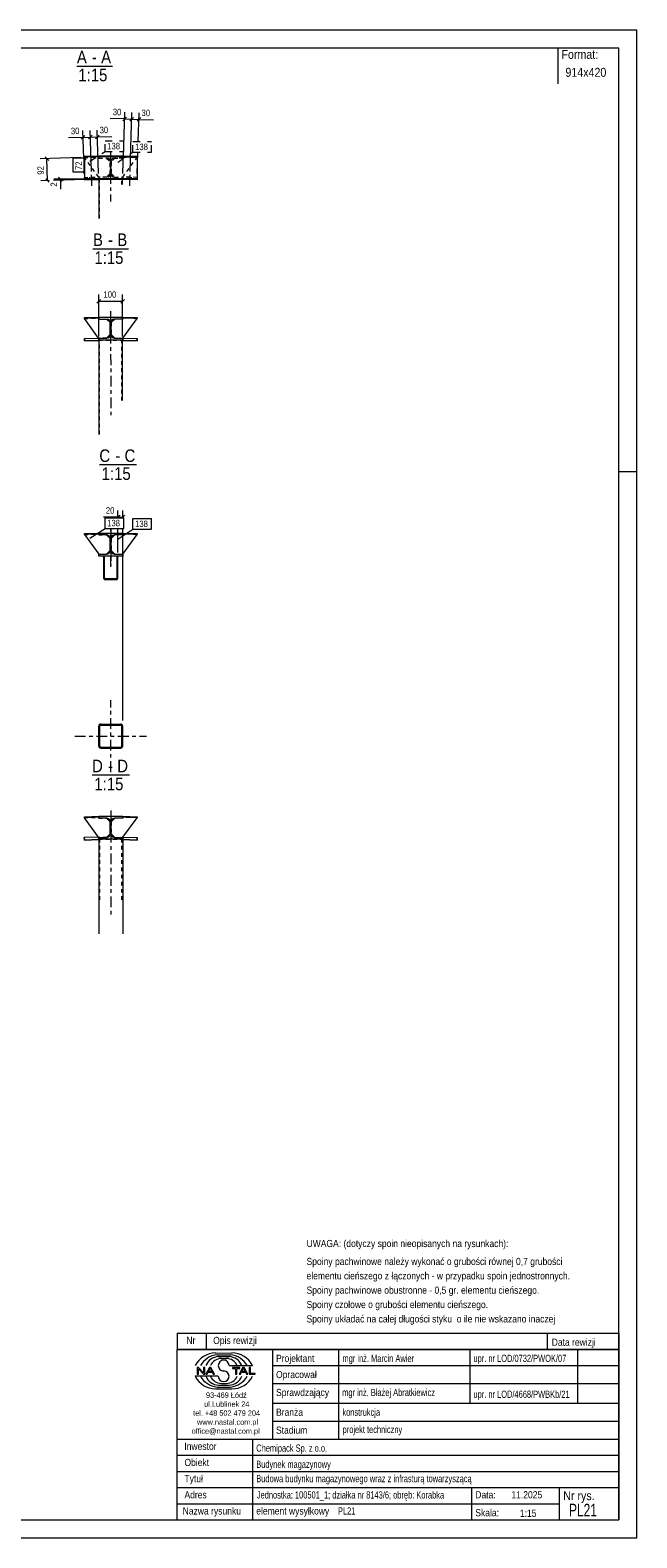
# Model space of a CAD drawing. Header units: millimetres. Extents: x 0 to 914, y 0 to 420.
# Tile 8 of 8: x 745 to 914, y 0 to 420. Entities that reach past the tile are written whole.
import ezdxf

# ---------------------------------------------------------------- set-up
doc = ezdxf.new("R2010")
doc.units = ezdxf.units.MM
for name, pattern in [('XKITLINE00', [0]), ('XKITLINE01', [4, 1, -1, 1, -1]), ('XKITLINE02', [4, 2, -2]), ('XKITLINE03', [6, 3, -1, 1, -1])]:
    doc.linetypes.add(name, pattern=pattern)
for name, color, linetype, lineweight in [('Arkusz rysunku', 3, 'Continuous', 0), ('Element', 2, 'Continuous', 0), ('Inny typ obiektu', 7, 'Continuous', 0), ('Wymiar', 4, 'Continuous', 0), ('Znak elementu', 2, 'Continuous', 0), ('Śruba', 3, 'Continuous', 0)]:
    doc.layers.add(name, color=color, linetype=linetype, lineweight=lineweight)
doc.styles.add('ARIAL', font='ARIAL.TTF')

msp = doc.modelspace()

# ---------------------------------------------------------------- linework, layer by layer
at = {"layer": 'Arkusz rysunku', "linetype": 'XKITLINE00', "lineweight": 0}
for p, q in [((914, 420), (0, 420)), ((914, 0), (914, 420)), ((909, 415), (5, 415)), ((909, 5), (909, 415)), ((914, 297), (909, 297)), ((5, 5), (909, 5)), ((0, 0), (914, 0))]:
    msp.add_line(p, q, dxfattribs=at)
at = {"layer": 'Element', "linetype": 'XKITLINE00', "lineweight": 0}
for p, q in [((764.12, 384.92), (760.12, 384.79)), ((760.13, 384.58), (760.12, 384.79)), ((774.79, 384.72), (760.13, 384.72)), ((760.13, 384.72), (760.13, 378.72)), ((764.12, 384.72), (764.12, 384.92)), ((770.79, 384.92), (764.13, 384.92)), ((764.13, 384.92), (764.13, 384.72)), ((770.79, 384.92), (770.79, 384.72)), ((770.8, 384.72), (770.8, 384.92)), ((774.8, 384.79), (770.8, 384.92)), ((774.79, 384.58), (774.8, 384.79)), ((774.79, 384.72), (774.79, 378.72)), ((760.11, 378.97), (760.13, 378.97)), ((760.13, 378.3), (760.11, 378.97)), ((760.13, 378.72), (774.79, 378.72)), ((760.13, 378.3), (764.13, 378.43)), ((764.11, 378.43), (764.11, 367.52)), ((764.12, 378.72), (764.13, 378.43)), ((764.13, 378.72), (764.13, 378.52)), ((764.13, 378.52), (764.13, 378.52)), ((764.13, 378.52), (770.79, 378.52)), ((770.78, 376.96), (770.78, 378.52)), ((770.8, 378.72), (770.79, 378.43)), ((770.79, 378.72), (770.79, 378.52)), ((774.79, 378.3), (770.79, 378.43)), ((774.81, 378.97), (774.79, 378.97)), ((774.81, 378.97), (774.79, 378.3)), ((760.12, 339.93), (764.12, 340.06)), ((760.12, 339.93), (764.12, 340.06)), ((760.13, 339.67), (760.12, 339.93)), ((760.13, 339.67), (760.12, 339.93)), ((764.13, 339.79), (760.13, 339.67)), ((764.13, 339.79), (760.13, 339.67)), ((764.09, 334.24), (760.13, 339.67)), ((764.12, 340.06), (764.13, 339.79)), ((764.12, 340.06), (764.13, 339.79)), ((764.13, 339.53), (764.13, 340.06)), ((764.13, 340.06), (770.79, 340.06)), ((764.13, 339.53), (764.13, 340.06)), ((764.13, 340.06), (770.79, 340.06)), ((764.13, 339.53), (766.49, 339.53)), ((764.13, 339.53), (766.49, 339.53)), ((766.29, 339.53), (767.29, 338.53)), ((766.49, 339.53), (766.8, 339.47)), ((766.49, 339.53), (766.8, 339.47)), ((767.23, 339.03), (767.29, 338.73)), ((767.23, 339.03), (767.29, 338.73)), ((767.29, 334.99), (767.29, 338.73)), ((767.29, 334.99), (767.29, 338.73)), ((768.63, 339.53), (767.63, 338.53)), ((767.63, 338.73), (767.69, 339.03)), ((767.63, 338.73), (767.69, 339.03)), ((767.63, 334.99), (767.63, 338.73)), ((767.63, 334.99), (767.63, 338.73)), ((768.12, 339.47), (768.43, 339.53)), ((768.12, 339.47), (768.43, 339.53)), ((770.79, 339.53), (768.43, 339.53)), ((770.79, 339.53), (768.43, 339.53)), ((770.79, 339.79), (770.8, 340.06)), ((770.79, 339.79), (770.8, 340.06)), ((770.79, 340.06), (770.79, 339.53)), ((770.79, 340.06), (770.79, 339.53)), ((774.79, 339.67), (770.79, 339.79)), ((774.79, 339.67), (770.79, 339.79)), ((770.8, 340.06), (774.8, 339.93)), ((770.8, 340.06), (774.8, 339.93)), ((770.83, 334.24), (774.79, 339.67)), ((774.8, 339.93), (774.79, 339.67)), ((774.8, 339.93), (774.79, 339.67)), ((760.11, 334.11), (764.11, 334.24)), ((760.11, 334.11), (764.11, 334.24)), ((760.13, 333.45), (760.11, 334.11)), ((760.11, 334.11), (760.13, 333.45)), ((764.13, 333.57), (760.13, 333.45)), ((760.13, 333.45), (764.13, 333.57)), ((764.11, 334.24), (764.13, 333.57)), ((764.13, 333.57), (764.11, 334.24)), ((764.13, 334.19), (764.11, 334.22)), ((764.11, 333.57), (764.11, 307.36)), ((764.13, 333.66), (764.13, 334.19)), ((764.13, 334.19), (766.49, 334.19)), ((764.13, 333.66), (764.13, 334.19)), ((764.13, 334.19), (766.49, 334.19)), ((764.13, 333.66), (764.13, 333.66)), ((770.79, 333.66), (764.13, 333.66)), ((770.79, 333.66), (764.13, 333.66)), ((767.29, 335.19), (766.29, 334.19)), ((766.8, 334.25), (766.49, 334.19)), ((766.8, 334.25), (766.49, 334.19)), ((767.29, 334.99), (767.23, 334.69)), ((767.29, 334.99), (767.23, 334.69)), ((767.63, 335.19), (768.63, 334.19)), ((767.69, 334.69), (767.63, 334.99)), ((767.69, 334.69), (767.63, 334.99)), ((768.43, 334.19), (768.12, 334.25)), ((768.43, 334.19), (768.12, 334.25)), ((768.43, 334.19), (770.79, 334.19)), ((768.43, 334.19), (770.79, 334.19)), ((770.78, 316.8), (770.78, 333.66)), ((770.79, 333.57), (770.81, 334.24)), ((770.79, 333.57), (770.81, 334.24)), ((770.79, 334.19), (770.81, 334.22)), ((770.79, 334.19), (770.79, 333.66)), ((770.79, 334.19), (770.79, 333.66)), ((774.79, 333.45), (770.79, 333.57)), ((770.79, 333.57), (774.79, 333.45)), ((770.81, 334.24), (774.81, 334.11)), ((770.81, 334.24), (774.81, 334.11)), ((774.81, 334.11), (774.79, 333.45)), ((774.79, 333.45), (774.81, 334.11)), ((760.11, 279.77), (764.11, 279.9)), ((760.11, 279.77), (764.11, 279.9)), ((760.12, 279.51), (760.11, 279.77)), ((760.12, 279.51), (760.11, 279.77)), ((764.12, 279.63), (760.12, 279.51)), ((764.12, 279.63), (760.12, 279.51)), ((760.12, 279.51), (764.12, 274.03)), ((764.11, 279.9), (764.12, 279.63)), ((764.11, 279.9), (764.12, 279.63)), ((764.12, 279.9), (770.79, 279.9)), ((764.12, 279.37), (764.12, 279.9)), ((764.12, 279.9), (770.79, 279.9)), ((764.12, 279.37), (764.12, 279.9)), ((766.49, 279.37), (764.12, 279.37)), ((766.49, 279.37), (764.12, 279.37)), ((766.29, 279.37), (767.29, 278.37)), ((766.49, 279.37), (766.79, 279.31)), ((766.49, 279.37), (766.79, 279.31)), ((767.23, 278.87), (767.29, 278.57)), ((767.23, 278.87), (767.29, 278.57)), ((767.29, 274.83), (767.29, 278.57)), ((767.29, 274.83), (767.29, 278.57)), ((768.62, 279.37), (767.62, 278.37)), ((767.62, 278.57), (767.68, 278.87)), ((767.62, 278.57), (767.68, 278.87)), ((767.62, 274.83), (767.62, 278.57)), ((767.62, 274.83), (767.62, 278.57)), ((768.11, 279.31), (768.42, 279.37)), ((768.11, 279.31), (768.42, 279.37)), ((770.79, 279.37), (768.42, 279.37)), ((770.79, 279.37), (768.42, 279.37)), ((770.79, 279.63), (770.8, 279.9)), ((770.79, 279.63), (770.8, 279.9)), ((770.79, 279.9), (770.79, 279.37)), ((770.79, 279.9), (770.79, 279.37)), ((774.78, 279.51), (770.79, 279.63)), ((774.78, 279.51), (770.79, 279.63)), ((770.79, 274.03), (774.78, 279.51)), ((770.8, 279.9), (774.79, 279.77)), ((770.8, 279.9), (774.79, 279.77)), ((774.79, 279.77), (774.78, 279.51)), ((774.79, 279.77), (774.78, 279.51)), ((764.12, 273.5), (764.12, 274.03)), ((764.12, 274.03), (766.49, 274.03)), ((764.12, 273.5), (764.12, 274.03)), ((764.12, 274.03), (766.49, 274.03)), ((770.79, 273.5), (764.12, 273.5)), ((770.79, 273.5), (764.12, 273.5)), ((765.46, 273.5), (765.46, 267.64)), ((765.46, 273.31), (765.48, 273.5)), ((765.48, 273.5), (765.46, 273.31)), ((765.46, 273.31), (765.46, 267.64)), ((765.69, 273.5), (765.48, 273.5)), ((765.48, 273.5), (765.69, 273.5)), ((765.66, 273.31), (765.67, 273.44)), ((765.66, 273.31), (765.67, 273.44)), ((765.66, 273.31), (765.66, 267.64)), ((765.66, 267.64), (765.66, 273.31)), ((765.67, 273.44), (765.69, 273.5)), ((765.67, 273.44), (765.69, 273.5)), ((767.29, 275.03), (766.29, 274.03)), ((766.79, 274.09), (766.49, 274.03)), ((766.79, 274.09), (766.49, 274.03)), ((767.29, 274.83), (767.23, 274.53)), ((767.29, 274.83), (767.23, 274.53)), ((767.62, 275.03), (768.62, 274.03)), ((767.68, 274.53), (767.62, 274.83)), ((767.68, 274.53), (767.62, 274.83)), ((768.42, 274.03), (768.11, 274.09)), ((768.42, 274.03), (768.11, 274.09)), ((768.42, 274.03), (770.79, 274.03)), ((768.42, 274.03), (770.79, 274.03)), ((769.43, 273.5), (769.22, 273.5)), ((769.22, 273.5), (769.24, 273.44)), ((769.22, 273.5), (769.43, 273.5)), ((769.22, 273.5), (769.24, 273.44)), ((769.24, 273.44), (769.26, 273.31)), ((769.24, 273.44), (769.26, 273.31)), ((769.26, 273.31), (769.26, 267.64)), ((769.26, 267.64), (769.26, 273.31)), ((769.43, 273.5), (769.46, 273.31)), ((769.46, 273.31), (769.43, 273.5)), ((769.46, 267.64), (769.46, 273.5)), ((769.46, 267.64), (769.46, 273.31)), ((770.79, 274.03), (770.79, 273.5)), ((770.79, 274.03), (770.79, 273.5)), ((765.46, 267.64), (765.49, 267.37)), ((765.46, 267.64), (765.49, 267.37)), ((765.67, 267.5), (765.66, 267.64)), ((765.67, 267.5), (765.66, 267.64)), ((765.72, 267.39), (765.67, 267.5)), ((765.72, 267.39), (765.67, 267.5)), ((765.7, 266.99), (765.86, 266.93)), ((765.7, 266.99), (765.86, 266.93)), ((765.78, 267.31), (765.72, 267.39)), ((765.78, 267.31), (765.72, 267.39)), ((765.86, 267.29), (765.78, 267.31)), ((765.86, 267.29), (765.78, 267.31)), ((765.86, 267.29), (769.06, 267.29)), ((765.86, 267.29), (769.06, 267.29)), ((765.86, 266.93), (769.06, 266.93)), ((765.86, 266.93), (769.06, 266.93)), ((769.13, 267.31), (769.06, 267.29)), ((769.13, 267.31), (769.06, 267.29)), ((769.06, 266.93), (769.21, 266.99)), ((769.06, 266.93), (769.21, 266.99)), ((769.2, 267.39), (769.13, 267.31)), ((769.2, 267.39), (769.13, 267.31)), ((769.24, 267.5), (769.2, 267.39)), ((769.24, 267.5), (769.2, 267.39)), ((769.26, 267.64), (769.24, 267.5)), ((769.26, 267.64), (769.24, 267.5)), ((769.43, 267.37), (769.46, 267.64)), ((769.43, 267.37), (769.46, 267.64)), ((764.16, 226.34), (764.12, 226.14)), ((764.16, 226.34), (764.12, 226.14)), ((764.12, 220.54), (764.12, 226.14)), ((764.12, 220.54), (764.12, 226.14)), ((764.39, 226.14), (764.41, 226.24)), ((764.39, 226.14), (764.41, 226.24)), ((764.39, 220.54), (764.39, 226.14)), ((764.39, 220.54), (764.39, 226.14)), ((764.41, 226.24), (764.47, 226.33)), ((764.41, 226.24), (764.47, 226.33)), ((764.66, 226.67), (764.45, 226.63)), ((764.66, 226.67), (764.45, 226.63)), ((764.47, 226.33), (764.55, 226.38)), ((764.47, 226.33), (764.55, 226.38)), ((764.55, 226.38), (764.66, 226.41)), ((764.55, 226.38), (764.66, 226.41)), ((764.66, 226.67), (770.26, 226.67)), ((764.66, 226.67), (770.26, 226.67)), ((764.66, 226.41), (770.26, 226.41)), ((764.66, 226.41), (770.26, 226.41)), ((770.46, 226.63), (770.26, 226.67)), ((770.46, 226.63), (770.26, 226.67)), ((770.26, 226.41), (770.36, 226.38)), ((770.26, 226.41), (770.36, 226.38)), ((770.36, 226.38), (770.44, 226.33)), ((770.36, 226.38), (770.44, 226.33)), ((770.44, 226.33), (770.5, 226.24)), ((770.44, 226.33), (770.5, 226.24)), ((770.5, 226.24), (770.52, 226.14)), ((770.5, 226.24), (770.52, 226.14)), ((770.52, 220.54), (770.52, 226.14)), ((770.52, 220.54), (770.52, 226.14)), ((770.79, 226.14), (770.75, 226.34)), ((770.79, 226.14), (770.75, 226.34)), ((770.79, 220.54), (770.79, 226.14)), ((770.79, 220.54), (770.79, 226.14)), ((764.12, 220.54), (764.16, 220.33)), ((764.12, 220.54), (764.16, 220.33)), ((764.41, 220.44), (764.39, 220.54)), ((764.41, 220.44), (764.39, 220.54)), ((764.47, 220.35), (764.41, 220.44)), ((764.47, 220.35), (764.41, 220.44)), ((764.45, 220.05), (764.66, 220.01)), ((764.45, 220.05), (764.66, 220.01)), ((764.55, 220.29), (764.47, 220.35)), ((764.55, 220.29), (764.47, 220.35)), ((764.66, 220.27), (764.55, 220.29)), ((764.66, 220.27), (764.55, 220.29)), ((764.66, 220.27), (770.26, 220.27)), ((764.66, 220.27), (770.26, 220.27)), ((764.66, 220.01), (770.26, 220.01)), ((764.66, 220.01), (770.26, 220.01)), ((770.36, 220.29), (770.26, 220.27)), ((770.36, 220.29), (770.26, 220.27)), ((770.26, 220.01), (770.46, 220.05)), ((770.26, 220.01), (770.46, 220.05)), ((770.44, 220.35), (770.36, 220.29)), ((770.44, 220.35), (770.36, 220.29)), ((770.5, 220.44), (770.44, 220.35)), ((770.5, 220.44), (770.44, 220.35)), ((770.52, 220.54), (770.5, 220.44)), ((770.52, 220.54), (770.5, 220.44)), ((770.75, 220.33), (770.79, 220.54)), ((770.75, 220.33), (770.79, 220.54)), ((760.11, 200.88), (764.11, 201.01)), ((760.11, 200.88), (764.11, 201.01)), ((760.12, 200.61), (760.11, 200.88)), ((760.12, 200.61), (760.11, 200.88)), ((764.12, 200.74), (760.12, 200.61)), ((764.12, 200.74), (760.12, 200.61)), ((764.09, 195.18), (760.12, 200.61)), ((764.11, 201.01), (764.12, 200.74)), ((764.11, 201.01), (764.12, 200.74)), ((764.12, 201.01), (770.79, 201.01)), ((764.12, 200.47), (764.12, 201.01)), ((764.12, 201.01), (770.79, 201.01)), ((764.12, 200.47), (764.12, 201.01)), ((766.49, 200.47), (764.12, 200.47)), ((766.49, 200.47), (764.12, 200.47)), ((766.29, 200.47), (767.29, 199.47)), ((766.49, 200.47), (766.79, 200.41)), ((766.49, 200.47), (766.79, 200.41)), ((767.23, 199.98), (767.29, 199.67)), ((767.23, 199.98), (767.29, 199.67)), ((767.29, 195.94), (767.29, 199.67)), ((767.29, 195.94), (767.29, 199.67)), ((768.62, 200.47), (767.62, 199.47)), ((767.62, 199.67), (767.68, 199.98)), ((767.62, 199.67), (767.68, 199.98)), ((767.62, 195.94), (767.62, 199.67)), ((767.62, 195.94), (767.62, 199.67)), ((768.11, 200.41), (768.42, 200.47)), ((768.11, 200.41), (768.42, 200.47)), ((770.79, 200.47), (768.42, 200.47)), ((770.79, 200.47), (768.42, 200.47)), ((770.79, 200.74), (770.8, 201.01)), ((770.79, 200.74), (770.8, 201.01)), ((770.79, 201.01), (770.79, 200.47)), ((770.79, 201.01), (770.79, 200.47)), ((774.78, 200.61), (770.79, 200.74)), ((774.78, 200.61), (770.79, 200.74)), ((770.8, 201.01), (774.79, 200.88)), ((770.8, 201.01), (774.79, 200.88)), ((770.82, 195.18), (774.78, 200.61)), ((774.79, 200.88), (774.78, 200.61)), ((774.79, 200.88), (774.78, 200.61)), ((764.1, 195.18), (760.1, 195.06)), ((764.1, 195.18), (760.1, 195.06)), ((760.1, 195.06), (760.12, 194.39)), ((760.12, 194.39), (760.1, 195.06)), ((764.12, 194.52), (760.12, 194.39)), ((760.12, 194.39), (764.12, 194.52)), ((764.12, 194.52), (764.1, 195.18)), ((764.12, 194.52), (764.1, 195.18)), ((764.12, 195.14), (764.1, 195.16)), ((764.12, 194.61), (764.12, 195.14)), ((764.12, 195.14), (766.49, 195.14)), ((764.12, 194.61), (764.12, 195.14)), ((764.12, 195.14), (766.49, 195.14)), ((770.79, 194.61), (764.12, 194.61)), ((770.79, 194.61), (764.12, 194.61)), ((764.12, 194.52), (764.12, 168.3)), ((767.29, 196.14), (766.29, 195.14)), ((766.79, 195.2), (766.49, 195.14)), ((766.79, 195.2), (766.49, 195.14)), ((767.29, 195.94), (767.23, 195.63)), ((767.29, 195.94), (767.23, 195.63)), ((767.62, 196.14), (768.62, 195.14)), ((767.68, 195.63), (767.62, 195.94)), ((767.68, 195.63), (767.62, 195.94)), ((768.42, 195.14), (768.11, 195.2)), ((768.42, 195.14), (768.11, 195.2)), ((768.42, 195.14), (770.79, 195.14)), ((768.42, 195.14), (770.79, 195.14)), ((770.78, 194.52), (770.81, 195.18)), ((770.78, 194.52), (770.81, 195.18)), ((774.78, 194.39), (770.78, 194.52)), ((770.78, 194.52), (774.78, 194.39)), ((770.79, 195.14), (770.8, 195.16)), ((770.79, 195.14), (770.79, 194.61)), ((770.79, 195.14), (770.79, 194.61)), ((770.79, 194.52), (770.79, 168.3)), ((770.81, 195.18), (774.8, 195.06)), ((770.81, 195.18), (774.8, 195.06)), ((774.8, 195.06), (774.78, 194.39)), ((774.78, 194.39), (774.8, 195.06))]:
    msp.add_line(p, q, dxfattribs=at)
at = {"layer": 'Element', "linetype": 'XKITLINE01', "lineweight": 0}
for p, q in [((760.13, 384.52), (764.13, 384.65)), ((760.13, 384.52), (764.13, 384.65)), ((760.13, 384.52), (760.13, 384.58)), ((764.13, 379.05), (760.13, 384.52)), ((764.13, 384.65), (764.12, 384.72)), ((764.13, 384.72), (764.13, 384.38)), ((764.13, 384.65), (764.13, 384.38)), ((764.13, 384.38), (766.29, 384.38)), ((764.13, 384.38), (766.49, 384.38)), ((766.29, 384.38), (767.29, 383.38)), ((766.49, 384.38), (766.8, 384.32)), ((767.23, 383.89), (767.29, 383.58)), ((767.29, 379.85), (767.29, 383.58)), ((767.29, 383.38), (767.29, 380.05)), ((768.63, 384.38), (767.63, 383.38)), ((767.63, 383.58), (767.69, 383.89)), ((767.63, 379.85), (767.63, 383.58)), ((767.63, 383.38), (767.63, 380.05)), ((768.12, 384.32), (768.43, 384.38)), ((768.43, 384.38), (770.79, 384.38)), ((770.79, 384.38), (768.63, 384.38)), ((770.79, 384.65), (770.8, 384.72)), ((770.79, 384.72), (770.79, 384.38)), ((774.79, 384.52), (770.79, 384.65)), ((770.79, 384.65), (770.79, 384.38)), ((770.79, 384.65), (774.79, 384.52)), ((770.79, 379.05), (774.79, 384.52)), ((774.79, 384.52), (774.79, 384.58)), ((760.13, 378.97), (764.11, 379.09)), ((764.11, 379.09), (764.12, 378.72)), ((764.11, 378.52), (764.11, 378.52)), ((764.11, 378.52), (764.11, 378.43)), ((764.11, 378.52), (764.15, 378.52)), ((764.11, 378.52), (764.13, 378.52)), ((766.29, 379.05), (764.13, 379.05)), ((766.49, 379.05), (764.13, 379.05)), ((764.13, 379.05), (764.13, 378.72)), ((764.13, 378.52), (770.77, 378.52)), ((764.38, 367.52), (764.37, 378.52)), ((764.37, 378.52), (764.38, 378.52)), ((767.29, 380.05), (766.29, 379.05)), ((766.8, 379.11), (766.49, 379.05)), ((767.29, 379.85), (767.23, 379.54)), ((767.63, 380.05), (768.63, 379.05)), ((767.69, 379.54), (767.63, 379.85)), ((768.43, 379.05), (768.12, 379.11)), ((768.43, 379.05), (770.79, 379.05)), ((768.63, 379.05), (770.79, 379.05)), ((770.51, 376.96), (770.51, 378.52)), ((770.51, 378.52), (770.51, 378.52)), ((770.74, 378.52), (770.62, 378.52)), ((770.78, 378.52), (770.74, 378.52)), ((770.77, 378.52), (770.78, 378.52)), ((770.79, 379.05), (770.83, 379.09)), ((770.79, 379.05), (770.79, 378.72)), ((770.81, 379.09), (770.8, 378.72)), ((774.79, 378.97), (770.81, 379.09)), ((760.13, 339.67), (764.13, 339.79)), ((764.13, 339.79), (764.13, 339.53)), ((764.13, 339.53), (766.29, 339.53)), ((767.29, 338.53), (767.29, 335.19)), ((767.63, 338.53), (767.63, 335.19)), ((770.79, 339.53), (768.63, 339.53)), ((774.79, 339.67), (770.79, 339.79)), ((770.79, 339.79), (770.79, 339.53)), ((764.13, 334.19), (764.09, 334.24)), ((764.11, 334.22), (764.09, 334.24)), ((764.11, 333.66), (764.11, 333.66)), ((764.11, 333.66), (764.11, 333.57)), ((764.11, 333.66), (764.15, 333.66)), ((764.11, 333.66), (764.13, 333.66)), ((766.29, 334.19), (764.13, 334.19)), ((764.13, 333.66), (770.77, 333.66)), ((764.38, 307.36), (764.37, 333.66)), ((764.37, 333.66), (764.38, 333.66)), ((768.63, 334.19), (770.79, 334.19)), ((770.51, 316.8), (770.51, 333.66)), ((770.51, 333.66), (770.51, 333.66)), ((770.74, 333.66), (770.62, 333.66)), ((770.78, 333.66), (770.74, 333.66)), ((770.77, 333.66), (770.78, 333.66)), ((770.79, 334.19), (770.83, 334.24)), ((770.81, 334.22), (770.83, 334.24)), ((760.12, 279.51), (764.12, 279.63)), ((764.12, 279.63), (764.12, 279.37)), ((764.12, 279.37), (766.29, 279.37)), ((767.29, 278.37), (767.29, 275.03)), ((767.62, 278.37), (767.62, 275.03)), ((770.79, 279.37), (768.62, 279.37)), ((774.78, 279.51), (770.79, 279.63)), ((770.79, 279.63), (770.79, 279.37)), ((764.12, 274.03), (766.29, 274.03)), ((769.46, 273.5), (765.46, 273.5)), ((765.46, 273.5), (765.46, 268.02)), ((765.48, 273.5), (765.46, 273.5)), ((765.46, 273.5), (765.48, 273.5)), ((765.66, 273.5), (765.66, 273.31)), ((769.22, 273.5), (765.69, 273.5)), ((768.62, 274.03), (770.79, 274.03)), ((769.26, 273.5), (769.26, 273.31)), ((769.46, 273.5), (769.43, 273.5)), ((769.46, 273.5), (769.43, 273.5)), ((769.46, 268.02), (769.46, 273.5)), ((760.12, 200.61), (764.12, 200.74)), ((764.12, 200.74), (764.12, 200.47)), ((764.12, 200.47), (766.29, 200.47)), ((767.29, 199.47), (767.29, 196.14)), ((767.62, 199.47), (767.62, 196.14)), ((770.79, 200.47), (768.62, 200.47)), ((774.78, 200.61), (770.79, 200.74)), ((770.79, 200.74), (770.79, 200.47)), ((764.12, 195.14), (764.09, 195.18)), ((764.1, 195.16), (764.09, 195.18)), ((766.29, 195.14), (764.12, 195.14)), ((764.12, 194.61), (770.79, 194.61)), ((764.12, 194.61), (764.12, 194.61)), ((764.12, 194.61), (764.12, 194.52)), ((764.39, 177.74), (764.39, 194.61)), ((764.39, 194.61), (764.39, 194.61)), ((768.62, 195.14), (770.79, 195.14)), ((770.52, 177.74), (770.52, 194.61)), ((770.52, 194.61), (770.52, 194.61)), ((770.75, 194.61), (770.63, 194.61)), ((770.79, 194.61), (770.75, 194.61)), ((770.79, 195.14), (770.82, 195.18)), ((770.79, 194.61), (770.79, 194.61)), ((770.79, 194.61), (770.79, 194.52)), ((770.8, 195.16), (770.82, 195.18))]:
    msp.add_line(p, q, dxfattribs=at)
at = {"layer": 'Element', "linetype": 'XKITLINE03', "lineweight": 0}
for p, q in [((767.44, 386.21), (767.44, 372.24)), ((767.46, 381.72), (767.46, 381.72)), ((767.44, 341.71), (767.45, 312.08)), ((767.46, 336.86), (767.46, 336.86)), ((767.46, 281.19), (767.46, 270.85)), ((767.46, 270.47), (767.46, 281.19)), ((767.45, 276.7), (767.45, 276.7)), ((767.46, 213.34), (767.46, 233.34)), ((757.46, 223.34), (777.46, 223.34)), ((767.45, 202.66), (767.45, 173.02)), ((767.45, 197.81), (767.45, 197.81))]:
    msp.add_line(p, q, dxfattribs=at)
at = {"layer": 'Element', "linetype": 'XKITLINE01', "lineweight": 0}
for centre, start, end in [((766.49, 383.58), 22.5, 67.5), ((768.43, 383.58), 112.5, 157.5), ((766.49, 379.85), 292.5, 337.5), ((768.43, 379.85), 202.5, 247.5)]:
    msp.add_arc(centre, 0.8, start, end, dxfattribs=at)
at = {"layer": 'Element', "linetype": 'XKITLINE00', "lineweight": 0}
for centre, radius, start, end in [((766.49, 338.73), 0.8, 22.5, 67.5), ((766.49, 338.73), 0.8, 22.5, 67.5), ((768.43, 338.73), 0.8, 112.5, 157.5), ((768.43, 338.73), 0.8, 112.5, 157.5), ((766.49, 334.99), 0.8, 292.5, 337.5), ((766.49, 334.99), 0.8, 292.5, 337.5), ((768.43, 334.99), 0.8, 202.5, 247.5), ((768.43, 334.99), 0.8, 202.5, 247.5), ((766.49, 278.57), 0.8, 22.5, 67.5), ((766.49, 278.57), 0.8, 22.5, 67.5), ((768.42, 278.57), 0.8, 112.5, 157.5), ((768.42, 278.57), 0.8, 112.5, 157.5), ((766.49, 274.83), 0.8, 292.5, 337.5), ((766.49, 274.83), 0.8, 292.5, 337.5), ((768.42, 274.83), 0.8, 202.5, 247.5), ((768.42, 274.83), 0.8, 202.5, 247.5), ((766.14, 267.48), 0.658, 189.9249, 228.9862), ((766.14, 267.48), 0.658, 189.9249, 228.9862), ((768.78, 267.48), 0.658, 311.013, 350.0744), ((768.78, 267.48), 0.658, 311.013, 350.0744), ((764.66, 226.14), 0.533, 112.5, 157.5), ((764.66, 226.14), 0.533, 112.5, 157.5), ((770.26, 226.14), 0.533, 22.5, 67.5), ((770.26, 226.14), 0.533, 22.5, 67.5), ((764.66, 220.54), 0.533, 202.5, 247.5), ((764.66, 220.54), 0.533, 202.5, 247.5), ((770.26, 220.54), 0.533, 292.5, 337.5), ((770.26, 220.54), 0.533, 292.5, 337.5), ((766.49, 199.67), 0.8, 22.5, 67.5), ((766.49, 199.67), 0.8, 22.5, 67.5), ((768.42, 199.67), 0.8, 112.5, 157.5), ((768.42, 199.67), 0.8, 112.5, 157.5), ((766.49, 195.94), 0.8, 292.5, 337.5), ((766.49, 195.94), 0.8, 292.5, 337.5), ((768.42, 195.94), 0.8, 202.5, 247.5), ((768.42, 195.94), 0.8, 202.5, 247.5)]:
    msp.add_arc(centre, radius, start, end, dxfattribs=at)
at = {"layer": 'Inny typ obiektu', "linetype": 'XKITLINE00', "lineweight": 0}
for p, q in [((892, 415), (892, 405)), ((758.04, 410), (767.92, 410)), ((762.52, 359.12), (772.4, 359.12)), ((764.29, 298.96), (774.68, 298.96)), ((762.26, 212.51), (772.65, 212.51)), ((786, 57), (786, 52.5)), ((786, 57), (909, 57)), ((794, 57), (794, 52.5)), ((889, 57), (889, 52.5)), ((909, 57), (909, 52.5)), ((909, 52.5), (786, 52.5)), ((786, 5), (786, 52.5)), ((786, 52.5), (909, 52.5)), ((796.62, 51.49), (801.23, 51.5)), ((797.07, 50.99), (800.86, 51)), ((797.46, 50.49), (800.45, 50.49)), ((812.5, 52.5), (812.5, 27.5)), ((831, 27.5), (831, 52.5)), ((867.5, 52.5), (867.5, 37.5)), ((897.5, 52.5), (897.5, 37.5)), ((909, 52.5), (909, 5)), ((791.93, 47.44), (791.57, 47.44)), ((791.57, 47.44), (791.57, 45.56)), ((791.9, 47.04), (793.29, 45.56)), ((791.9, 45.56), (791.9, 47.04)), ((793.31, 45.96), (791.93, 47.44)), ((793.65, 47.44), (793.31, 47.44)), ((793.31, 47.44), (793.31, 45.96)), ((793.65, 45.56), (793.65, 47.44)), ((794.96, 47.44), (793.94, 45.56)), ((794.71, 46.33), (795.14, 47.24)), ((795.6, 46.33), (794.71, 46.33)), ((795.33, 47.44), (794.96, 47.44)), ((795.14, 47.24), (795.6, 46.33)), ((796.41, 45.56), (795.33, 47.44)), ((798.2, 49.98), (799.73, 49.99)), ((800.42, 47.99), (806.98, 47.99)), ((803.43, 47.44), (801.34, 47.44)), ((801.34, 47.44), (801.34, 47.22)), ((801.34, 47.22), (802.21, 47.22)), ((802.21, 47.22), (802.21, 45.56)), ((802.56, 45.56), (802.56, 47.22)), ((802.56, 47.22), (803.43, 47.22)), ((804.21, 47.44), (803.2, 45.56)), ((803.43, 47.22), (803.43, 47.44)), ((803.96, 46.33), (804.39, 47.24)), ((804.86, 46.33), (803.96, 46.33)), ((804.59, 47.44), (804.21, 47.44)), ((804.4, 47.24), (804.39, 47.24)), ((804.4, 47.24), (804.86, 46.33)), ((805.67, 45.56), (804.59, 47.44)), ((806.36, 47.44), (806.01, 47.44)), ((806.01, 47.44), (806.01, 45.56)), ((806.36, 45.78), (806.36, 47.44)), ((812.5, 48), (909, 48)), ((797.43, 45.01), (791, 45.01)), ((791.57, 45.56), (791.9, 45.56)), ((793.29, 45.56), (793.65, 45.56)), ((793.94, 45.56), (794.31, 45.56)), ((794.31, 45.56), (794.61, 46.13)), ((794.61, 46.13), (795.71, 46.13)), ((795.71, 46.13), (796.02, 45.56)), ((796.02, 45.56), (796.41, 45.56)), ((797.07, 42.01), (800.86, 42)), ((797.46, 42.51), (800.45, 42.51)), ((798.2, 43.02), (799.73, 43.01)), ((802.21, 45.56), (802.56, 45.56)), ((803.2, 45.56), (803.57, 45.56)), ((803.57, 45.56), (803.86, 46.13)), ((803.86, 46.13), (804.96, 46.13)), ((804.96, 46.13), (805.27, 45.56)), ((805.27, 45.56), (805.67, 45.56)), ((806.01, 45.56), (807.66, 45.56)), ((807.66, 45.78), (806.36, 45.78)), ((807.66, 45.56), (807.66, 45.78)), ((812.5, 43), (909, 43)), ((796.62, 41.51), (801.23, 41.5)), ((812.5, 37.5), (909, 37.5)), ((812.5, 32.5), (909, 32.5)), ((786, 27.5), (909, 27.5)), ((807, 5), (807, 27.5)), ((786, 23), (909, 23)), ((786, 18.5), (909, 18.5)), ((786, 14), (909, 14)), ((868, 5), (868, 14)), ((892.5, 5), (892.5, 14)), ((786, 9.5), (892.5, 9.5)), ((786, 5), (909, 5))]:
    msp.add_line(p, q, dxfattribs=at)
for centre, radius, start, end in [((796.72, 45.08), 6.42, 90.8317, 153.0136), ((797.67, 45), 6.02, 95.7347, 150.2266), ((797.7, 46.42), 4.07, 93.3428, 157.3393), ((800.22, 46.41), 4.08, 22.7023, 86.7527), ((800.24, 44.98), 6.04, 29.8256, 84.1252), ((801.25, 45.07), 6.43, 27.0191, 90.199), ((798.33, 46.6), 3.38, 92.229, 155.8008), ((798.92, 47.99), 1.49, 0.0741, 179.9259), ((798.92, 47.99), 1.49, 179.9259, 270), ((798.92, 45), 1.49, 0.0741, 90), ((799.59, 46.6), 3.39, 24.2351, 87.5913), ((796.72, 47.92), 6.42, 206.9864, 269.1683), ((797.67, 48), 6.02, 209.7734, 264.2653), ((797.7, 46.58), 4.07, 202.6607, 266.6572), ((798.33, 46.4), 3.38, 204.1992, 267.771), ((798.92, 45.01), 1.49, 180.0741, 359.9259), ((799.59, 46.4), 3.39, 272.4087, 335.7649), ((800.22, 46.59), 4.08, 273.2473, 337.2977), ((800.24, 48.02), 6.04, 275.8748, 330.1744), ((801.25, 47.93), 6.43, 269.801, 332.9809)]:
    msp.add_arc(centre, radius, start, end, dxfattribs=at)
at = {"layer": 'Wymiar', "linetype": 'XKITLINE00', "lineweight": 0}
for p, q in [((771.32, 395.27), (767.3, 395.39)), ((771.32, 395.27), (767.3, 395.39)), ((771.84, 395.76), (770.79, 394.77)), ((771.09, 387.79), (771.38, 397.12)), ((771.32, 395.27), (773.32, 395.2)), ((773.84, 395.7), (772.79, 394.71)), ((773.84, 395.7), (772.79, 394.71)), ((772.86, 380.66), (773.38, 397.06)), ((772.86, 380.66), (773.38, 397.06)), ((773.32, 395.2), (775.32, 395.14)), ((775.84, 395.63), (774.79, 394.65)), ((775.12, 388.99), (775.38, 397)), ((775.32, 395.14), (779.34, 395.01)), ((775.32, 395.14), (779.34, 395.01)), ((760.25, 390.67), (759.27, 389.62)), ((759.94, 384.32), (759.7, 392)), ((762.25, 390.73), (761.27, 389.68)), ((762.25, 390.73), (761.27, 389.68)), ((762.06, 380.66), (761.7, 392.06)), ((762.06, 380.66), (761.7, 392.06)), ((764.25, 390.79), (763.26, 389.74)), ((764.08, 380.09), (763.7, 392.13)), ((759.76, 390.14), (755.74, 390.02)), ((759.76, 390.14), (755.74, 390.02)), ((759.76, 390.14), (761.76, 390.21)), ((761.76, 390.21), (763.76, 390.27)), ((763.76, 390.27), (767.77, 390.39)), ((763.76, 390.27), (767.77, 390.39)), ((759.13, 384.49), (747.84, 384.14)), ((749.17, 384.69), (750.22, 383.7)), ((749.89, 378.06), (749.7, 384.2)), ((770.84, 380.09), (771.04, 386.21)), ((774.84, 379.97), (775.03, 385.99)), ((750.34, 378.08), (748.03, 378)), ((749.36, 378.56), (750.34, 377.64)), ((763.32, 378.48), (751.5, 378.11)), ((763.13, 378.52), (751.6, 378.52)), ((769.79, 378.43), (751.6, 378.43)), ((752.95, 379.02), (753.97, 378.01)), ((752.95, 378.94), (753.97, 377.92)), ((753.46, 378.43), (753.46, 378.52)), ((753.46, 378.43), (753.46, 375.74)), ((753.46, 378.43), (753.46, 375.74)), ((760.08, 379.97), (760.03, 381.61)), ((764.63, 345.01), (763.61, 343.99)), ((764.12, 334.66), (764.12, 346.36)), ((764.12, 344.5), (770.78, 344.5)), ((771.29, 345.01), (770.27, 343.99)), ((770.78, 334.66), (770.78, 346.36)), ((769.46, 284.19), (769.46, 286.2)), ((770.79, 284.19), (770.79, 286.2)), ((769.46, 284.34), (765.44, 284.34)), ((769.46, 284.34), (765.44, 284.34)), ((769.97, 284.85), (769.31, 284.19)), ((769.46, 284.34), (770.79, 284.34)), ((771.3, 284.85), (770.64, 284.19)), ((769.46, 274.5), (769.46, 281.19)), ((770.79, 227.67), (770.79, 281.19))]:
    msp.add_line(p, q, dxfattribs=at)
at = {"layer": 'Znak elementu', "linetype": 'XKITLINE02', "lineweight": 0}
for p, q in [((765.88, 389.21), (771.09, 389.21)), ((765.88, 386.21), (765.88, 389.21)), ((771.09, 386.21), (771.09, 389.21)), ((773.66, 388.99), (778.86, 388.99)), ((773.66, 385.99), (773.66, 388.99)), ((778.86, 385.99), (778.86, 388.99)), ((761.64, 383.47), (765.88, 386.21)), ((765.88, 386.21), (771.09, 386.21)), ((769.42, 383.25), (773.66, 385.99)), ((773.66, 385.99), (778.86, 385.99))]:
    msp.add_line(p, q, dxfattribs=at)
at = {"layer": 'Znak elementu', "linetype": 'XKITLINE00', "lineweight": 0}
for p, q in [((757.03, 380.45), (757.03, 384.32)), ((760.03, 384.32), (757.03, 384.32)), ((760.03, 380.45), (760.03, 384.32)), ((760.03, 380.45), (757.03, 380.45)), ((765.87, 284.19), (771.08, 284.19)), ((765.87, 281.19), (765.87, 284.19)), ((771.08, 281.19), (771.08, 284.19)), ((773.65, 283.97), (778.86, 283.97)), ((773.65, 280.97), (773.65, 283.97)), ((778.86, 280.97), (778.86, 283.97)), ((761.63, 278.45), (765.87, 281.19)), ((765.87, 281.19), (771.08, 281.19)), ((769.41, 278.23), (773.65, 280.97)), ((773.65, 280.97), (778.86, 280.97))]:
    msp.add_line(p, q, dxfattribs=at)
at = {"layer": 'Śruba', "linetype": 'XKITLINE00', "lineweight": 0}
for p, q in [((761.66, 378.35), (761.64, 379.02)), ((762.18, 376.67), (762.09, 379.66)), ((762.6, 378.38), (762.58, 379.05)), ((772.32, 378.38), (772.34, 379.05)), ((772.74, 376.67), (772.83, 379.66)), ((773.26, 378.35), (773.28, 379.02))]:
    msp.add_line(p, q, dxfattribs=at)

# ---------------------------------------------------------------- texts
at = {"layer": 'Inny typ obiektu', "style": 'ARIAL'}
for s, height, width, p in [('A', 3.5, 0.85, (758.04, 410.75)), ('-', 3.5, 0.85, (762.2, 410.75)), ('A', 3.5, 0.85, (764.8, 410.75)), ('Format:', 2.5, 0.85, (893, 412)), ('1:15', 3.5, 0.85, (758.44, 405.75)), ('914x420', 2.5, 0.85, (894.11, 407)), ('B', 3.5, 0.85, (762.52, 359.87)), ('-', 3.5, 0.85, (766.68, 359.87)), ('B', 3.5, 0.85, (769.29, 359.87)), ('1:15', 3.5, 0.85, (762.92, 354.87)), ('C', 3.5, 0.85, (764.29, 299.71)), ('C', 3.5, 0.85, (771.31, 299.71)), ('1:15', 3.5, 0.85, (764.94, 294.71)), ('-', 3.5, 0.85, (768.71, 299.71)), ('D', 3.5, 0.85, (762.26, 213.26)), ('-', 3.5, 0.85, (766.68, 213.26)), ('D', 3.5, 0.85, (769.28, 213.26)), ('1:15', 3.5, 0.85, (762.91, 208.26)), ('UWAGA: (dotyczy spoin nieopisanych na rysunkach):', 2, 0.85, (822, 81)), ('Spoiny pachwinowe należy wykonać o grubości równej 0,7 grubości', 2, 0.85, (822, 76)), ('elementu cieńszego z łączonych - w przypadku spoin jednostronnych.', 2, 0.85, (822, 72)), ('Spoiny pachwinowe obustronne - 0,5 gr. elementu cieńszego.', 2, 0.85, (822, 68)), ('Spoiny czołowe o grubości elementu cieńszego.', 2, 0.85, (822, 64)), ('Spoiny układać na całej długości styku  o ile nie wskazano inaczej', 2, 0.85, (822, 60)), ('Nr', 2, 0.85, (788.54, 54)), ('Opis rewizji', 2, 0.85, (796, 54)), ('Data rewizji', 2, 0.85, (890.28, 53.5)), ('Projektant', 2, 0.85, (813.5, 49)), ('mgr inż. Marcin Awier', 2, 0.68, (832, 49)), ('upr. nr LOD/0732/PWOK/07', 2, 0.68, (868.5, 49)), ('Opracował', 2, 0.85, (813.5, 44.5)), ('ul.Lublinek 24', 1.5, 0.85, (793.5, 36.5)), ('93-469 Łódź', 1.5, 0.85, (794, 39)), ('Sprawdzający', 2, 0.85, (813.5, 39.5)), ('mgr inż. Błażej Abratkiewicz', 2, 0.68, (831.94, 39.5)), ('upr. nr LOD/4668/PWBKb/21', 2, 0.68, (868.5, 39)), ('tel. +48 502 479 204', 1.5, 0.85, (790.41, 34)), ('Branża', 2, 0.85, (813.5, 34)), ('konstrukcja', 2, 0.68, (832, 34)), ('office@nastal.com.pl', 1.5, 0.85, (790, 29)), ('www.nastal.com.pl', 1.5, 0.85, (791.5, 31.5)), ('Stadium', 2, 0.85, (813.5, 29)), ('projekt techniczny', 2, 0.68, (832.04, 29.19)), ('Inwestor', 2, 0.85, (787.96, 24.5)), ('Chemipack Sp. z o.o.', 2, 0.68, (808, 24)), ('Obiekt', 2, 0.85, (788, 20)), ('Budynek magazynowy', 2, 0.68, (808, 19.5)), ('Tytuł', 2, 0.85, (788, 15.5)), ('Budowa budynku magazynowego wraz z infrasturą towarzyszącą', 2, 0.68, (808, 15.5)), ('Adres', 2, 0.85, (788, 11)), ('Jednostka: 100501_1; działka nr 8143/6; obręb: Korabka', 2, 0.68, (808.16, 10.96)), ('Data:', 2, 0.85, (869, 11)), ('11.2025', 2, 0.85, (879.06, 11)), ('Nr rys.', 2.5, 0.85, (893.5, 10.5)), ('Nazwa rysunku', 2, 0.85, (787.5, 6.5)), ('element wysyłkowy', 2, 0.85, (808, 6.5)), ('PL21', 2, 0.68, (830.75, 6.5)), ('PL21', 3.5, 0.68, (895.11, 6)), ('Skala:', 2, 0.85, (869, 6)), ('1:15', 2, 0.85, (881.42, 5.85))]:
    msp.add_text(s, height=height, dxfattribs=dict(at, width=width)).set_placement(p)
at = {"layer": 'Wymiar', "style": 'ARIAL', "width": 0.85}
for s, rotation, p in [('30', -1.7991, (768.01, 396.33)), ('30', -1.7991, (776.02, 396.08)), ('30', 1.7991, (756.39, 391)), ('30', 1.7991, (764.4, 391.25)), ('92', 91.7993, (748.87, 379.76)), ('2', 90.0002, (752.5, 376.42))]:
    msp.add_text(s, height=1.8, rotation=rotation, dxfattribs=at).set_placement(p)
for s, p in [('100', (765.45, 345.46)), ('20', (766.11, 285.3))]:
    msp.add_text(s, height=1.8, dxfattribs=at).set_placement(p)
at = {"layer": 'Znak elementu', "style": 'ARIAL', "width": 0.85}
for p in [(766.48, 386.81), (774.26, 386.59), (766.47, 281.79), (774.25, 281.57)]:
    msp.add_text('138', height=1.8, dxfattribs=at).set_placement(p)
msp.add_text('72', height=1.8, rotation=90.0002, dxfattribs=at).set_placement((759.43, 381.05))

doc.saveas('drawing.dxf')
